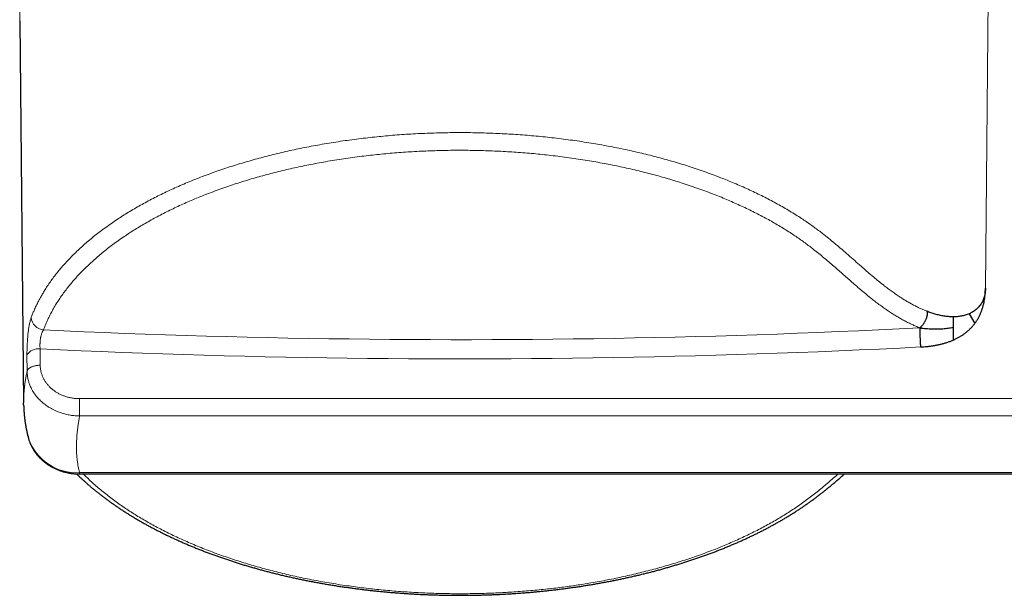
# Model space of a CAD drawing. Header units: millimetres. Extents: x 8 to 735, y 12 to 450.
# Tile 21 of 67: x 346 to 402, y 42 to 74. Entities that reach past the tile are written whole.
import ezdxf

# ---------------------------------------------------------------- set-up
doc = ezdxf.new("R2010")
doc.units = ezdxf.units.MM

msp = doc.modelspace()

# ---------------------------------------------------------------- linework, layer by layer
at = {"color": 252, "linetype": 'Continuous', "lineweight": 0}
for p, q in [((400.806, 59.075), (400.962, 76.378)), ((345.997, 74.295), (346.219, 52.608)), ((347.163, 54.696), (347.155, 55.618)), ((346.419, 54.354), (346.411, 55.276)), ((346.22, 52.555), (346.219, 52.608)), ((349.399, 52.798), (427.863, 52.798)), ((349.399, 51.816), (427.863, 51.816)), ((349.399, 48.599), (427.863, 48.599))]:
    msp.add_line(p, q, dxfattribs=at)
at = {"color": 7, "linetype": 'Continuous', "lineweight": 30}
for p, q in [((345.998, 74.3), (345.997, 74.295)), ((345.997, 74.295), (345.997, 74.294)), ((345.998, 74.24), (346.219, 52.555)), ((399.879, 57.611), (400.207, 57.071)), ((346.222, 52.457), (346.22, 52.555)), ((346.499, 50.536), (346.5, 50.531)), ((349.399, 48.525), (427.863, 48.525))]:
    msp.add_line(p, q, dxfattribs=at)
at = {"color": 252, "linetype": 'Continuous', "lineweight": 0, "flags": 128}
for points in [[(347.347, 56.7), (348.502, 56.647), (349.658, 56.596), (350.813, 56.549), (351.969, 56.504), (353.125, 56.461), (354.281, 56.422), (355.437, 56.384), (356.594, 56.35), (357.75, 56.318), (358.907, 56.289), (360.063, 56.263), (361.22, 56.239), (362.377, 56.218), (363.534, 56.199), (364.69, 56.184), (365.847, 56.17), (367.004, 56.16), (368.161, 56.152), (369.318, 56.147), (370.475, 56.144), (371.632, 56.145), (372.789, 56.147), (373.946, 56.153), (375.103, 56.161), (376.26, 56.172), (377.417, 56.185), (378.574, 56.201), (379.731, 56.22), (380.887, 56.241), (382.044, 56.265), (383.201, 56.292), (384.357, 56.321), (385.514, 56.353), (386.67, 56.388), (387.826, 56.425), (388.982, 56.465), (390.138, 56.508), (391.294, 56.553), (392.449, 56.601), (393.605, 56.652), (394.76, 56.705), (395.915, 56.761), (397.07, 56.82)], [(347.155, 55.618), (348.316, 55.564), (349.477, 55.513), (350.638, 55.465), (351.799, 55.42), (352.961, 55.377), (354.123, 55.336), (355.285, 55.299), (356.447, 55.264), (357.609, 55.232), (358.771, 55.202), (359.933, 55.176), (361.095, 55.151), (362.258, 55.13), (363.42, 55.111), (364.583, 55.095), (365.745, 55.082), (366.908, 55.071), (368.07, 55.063), (369.233, 55.057), (370.396, 55.055), (371.558, 55.055), (372.721, 55.057), (373.884, 55.063), (375.046, 55.071), (376.209, 55.081), (377.371, 55.095), (378.534, 55.111), (379.696, 55.129), (380.859, 55.151), (382.021, 55.175), (383.183, 55.202), (384.346, 55.231), (385.508, 55.263), (386.67, 55.298), (387.831, 55.335), (388.993, 55.375), (390.155, 55.418), (391.316, 55.464), (392.477, 55.512), (393.639, 55.563), (394.8, 55.616), (395.96, 55.672), (397.121, 55.731)]]:
    msp.add_lwpolyline(points, dxfattribs=at)
at = {"color": 252, "linetype": 'Continuous', "lineweight": 0}
for centre, radius, start, end in [((347.429, 57.476), 0.781, 185.3541, 263.9728), ((347.045, 54.876), 0.75, 81.6271, 147.7655), ((349.227, 51.481), 2.887, 199.2068, 273.4213)]:
    msp.add_arc(centre, radius, start, end, dxfattribs=at)
for points, knots in [([(400.962, 76.378), (400.962, 76.378), (400.913, 76.377), (400.816, 76.378), (400.671, 76.381), (400.525, 76.386), (400.366, 76.395), (400.193, 76.408), (400.007, 76.426), (399.822, 76.448), (399.64, 76.474), (399.457, 76.504), (399.274, 76.538), (399.091, 76.577), (398.912, 76.619), (398.735, 76.665), (398.547, 76.719), (398.349, 76.781), (398.142, 76.853), (397.94, 76.929), (397.745, 77.01), (397.555, 77.094), (397.37, 77.181), (397.191, 77.27), (397.012, 77.366), (396.834, 77.466), (396.655, 77.571), (396.482, 77.678), (396.294, 77.799), (396.094, 77.934), (395.882, 78.084), (395.676, 78.236), (395.468, 78.395), (395.256, 78.562), (395.042, 78.737), (394.796, 78.942), (394.52, 79.178), (394.214, 79.446), (393.91, 79.715), (393.607, 79.986), (393.303, 80.256), (392.975, 80.544), (392.684, 80.795), (392.429, 81.01), (392.239, 81.168), (392.048, 81.323), (391.858, 81.475), (391.664, 81.626), (391.445, 81.793), (391.198, 81.975), (390.921, 82.171), (390.636, 82.364), (390.344, 82.555), (390.045, 82.743), (389.763, 82.913), (389.502, 83.065), (389.262, 83.201), (389.019, 83.335), (388.764, 83.471), (388.498, 83.61), (388.219, 83.75), (387.936, 83.889), (387.638, 84.03), (387.326, 84.173), (386.997, 84.319), (386.663, 84.462), (386.325, 84.602), (385.982, 84.739), (385.609, 84.883), (385.205, 85.032), (384.769, 85.186), (384.326, 85.336), (383.873, 85.482), (383.408, 85.625), (382.932, 85.763), (382.449, 85.897), (382.009, 86.013), (381.612, 86.112), (381.26, 86.197), (380.906, 86.278), (380.536, 86.36), (380.15, 86.442), (379.747, 86.522), (379.342, 86.6), (378.934, 86.673), (378.523, 86.743), (378.08, 86.814), (377.604, 86.885), (377.095, 86.955), (376.583, 87.02), (376.062, 87.079), (375.532, 87.133), (374.995, 87.182), (374.455, 87.225), (373.965, 87.258), (373.528, 87.283), (373.142, 87.302), (372.756, 87.318), (372.355, 87.331), (371.939, 87.341), (371.508, 87.348), (371.076, 87.35), (370.645, 87.349), (370.213, 87.344), (369.749, 87.335), (369.255, 87.319), (368.73, 87.297), (368.206, 87.27), (367.676, 87.236), (367.142, 87.195), (366.604, 87.148), (366.067, 87.095), (365.584, 87.041), (365.156, 86.989), (364.78, 86.94), (364.405, 86.889), (364.018, 86.832), (363.619, 86.769), (363.208, 86.701), (362.799, 86.629), (362.392, 86.553), (361.988, 86.474), (361.557, 86.385), (361.1, 86.285), (360.618, 86.173), (360.141, 86.056), (359.663, 85.932), (359.185, 85.802), (358.707, 85.664), (358.234, 85.521), (357.812, 85.387), (357.441, 85.264), (357.117, 85.153), (356.797, 85.039), (356.468, 84.919), (356.131, 84.791), (355.787, 84.656), (355.447, 84.517), (355.112, 84.376), (354.78, 84.231), (354.43, 84.072), (354.063, 83.899), (353.68, 83.711), (353.304, 83.518), (352.931, 83.319), (352.563, 83.113), (352.199, 82.901), (351.844, 82.685), (351.503, 82.468), (351.178, 82.251), (350.866, 82.035), (350.563, 81.815), (350.269, 81.592), (349.984, 81.366), (349.708, 81.137), (349.44, 80.905), (349.181, 80.668), (348.929, 80.427), (348.686, 80.183), (348.453, 79.935), (348.227, 79.682), (348.01, 79.423), (347.8, 79.159), (347.602, 78.893), (347.433, 78.65), (347.29, 78.432), (347.17, 78.239), (347.056, 78.045), (346.943, 77.843), (346.833, 77.633), (346.726, 77.414), (346.626, 77.194), (346.534, 76.974), (346.448, 76.752), (346.364, 76.513), (346.284, 76.257), (346.21, 75.985), (346.146, 75.711), (346.093, 75.433), (346.051, 75.151), (346.021, 74.866), (346.001, 74.581), (345.999, 74.39), (345.997, 74.295)], [0, 0, 0, 0, 0.000001, 0.001869, 0.003736, 0.005612, 0.007489, 0.009915, 0.012344, 0.014774, 0.017203, 0.019629, 0.022155, 0.024684, 0.027214, 0.029744, 0.03227, 0.035464, 0.038661, 0.041858, 0.045053, 0.048241, 0.051431, 0.054621, 0.057809, 0.061262, 0.064716, 0.06817, 0.071624, 0.076193, 0.080763, 0.08534, 0.089918, 0.095012, 0.100107, 0.105201, 0.112849, 0.120498, 0.128202, 0.135906, 0.14361, 0.151314, 0.160618, 0.165271, 0.169924, 0.174389, 0.178854, 0.183321, 0.187789, 0.193779, 0.199769, 0.205759, 0.211769, 0.217779, 0.223789, 0.228327, 0.232864, 0.237405, 0.241946, 0.246917, 0.251888, 0.256863, 0.261838, 0.267371, 0.272905, 0.278438, 0.283986, 0.289534, 0.295082, 0.301839, 0.308595, 0.315363, 0.322132, 0.329131, 0.33613, 0.343142, 0.350155, 0.355125, 0.360095, 0.36507, 0.370044, 0.375578, 0.381111, 0.386644, 0.392192, 0.397741, 0.403289, 0.410047, 0.416805, 0.423574, 0.430344, 0.437348, 0.444352, 0.45137, 0.458387, 0.463358, 0.468329, 0.473305, 0.478281, 0.483815, 0.48935, 0.494884, 0.500433, 0.505983, 0.511532, 0.518291, 0.525051, 0.531822, 0.538594, 0.545599, 0.552605, 0.559625, 0.566644, 0.571616, 0.576588, 0.581564, 0.586541, 0.592076, 0.597612, 0.603147, 0.608697, 0.614248, 0.619798, 0.626558, 0.633318, 0.640091, 0.646864, 0.653871, 0.660878, 0.667898, 0.674918, 0.679885, 0.684853, 0.689825, 0.694797, 0.700327, 0.705857, 0.711387, 0.716932, 0.722477, 0.728022, 0.734776, 0.741529, 0.748295, 0.755061, 0.762061, 0.76906, 0.776073, 0.783086, 0.789733, 0.79638, 0.803039, 0.809698, 0.816351, 0.823004, 0.829669, 0.836334, 0.843106, 0.849879, 0.856664, 0.863449, 0.87047, 0.877491, 0.884525, 0.89156, 0.89654, 0.90152, 0.906506, 0.911491, 0.917035, 0.92258, 0.928125, 0.933684, 0.939244, 0.944803, 0.951574, 0.958345, 0.965128, 0.97191, 0.978926, 0.985942, 0.992971, 1, 1, 1, 1]), ([(346.652, 57.403), (346.677, 57.47), (346.728, 57.604), (346.821, 57.826), (346.932, 58.069), (347.064, 58.334), (347.194, 58.575), (347.32, 58.793), (347.452, 59.009), (347.606, 59.245), (347.782, 59.498), (347.969, 59.75), (348.166, 60), (348.373, 60.248), (348.59, 60.494), (348.818, 60.739), (349.057, 60.981), (349.306, 61.222), (349.565, 61.461), (349.836, 61.698), (350.119, 61.935), (350.415, 62.17), (350.721, 62.402), (351.037, 62.631), (351.356, 62.852), (351.678, 63.066), (352.003, 63.273), (352.337, 63.476), (352.679, 63.676), (353.028, 63.872), (353.386, 64.064), (353.751, 64.253), (354.126, 64.438), (354.51, 64.621), (354.904, 64.8), (355.305, 64.975), (355.718, 65.147), (356.143, 65.317), (356.58, 65.484), (357.024, 65.646), (357.466, 65.8), (357.907, 65.946), (358.345, 66.085), (358.788, 66.219), (359.238, 66.349), (359.693, 66.474), (360.152, 66.594), (360.617, 66.709), (361.088, 66.819), (361.567, 66.925), (362.053, 67.026), (362.542, 67.122), (363.042, 67.213), (363.551, 67.3), (364.069, 67.382), (364.591, 67.458), (365.11, 67.527), (365.624, 67.59), (366.135, 67.646), (366.648, 67.697), (367.163, 67.742), (367.68, 67.781), (368.201, 67.815), (368.724, 67.843), (369.249, 67.865), (369.774, 67.881), (370.296, 67.892), (370.813, 67.897), (371.326, 67.896), (371.839, 67.889), (372.353, 67.877), (372.866, 67.86), (373.379, 67.836), (373.891, 67.808), (374.404, 67.773), (374.919, 67.733), (375.434, 67.687), (375.948, 67.635), (376.466, 67.577), (376.988, 67.512), (377.513, 67.44), (378.035, 67.363), (378.544, 67.281), (379.04, 67.195), (379.524, 67.105), (380.004, 67.01), (380.481, 66.91), (380.954, 66.804), (381.423, 66.694), (381.888, 66.578), (382.35, 66.457), (382.81, 66.33), (383.268, 66.197), (383.72, 66.059), (384.172, 65.914), (384.623, 65.762), (385.073, 65.603), (385.516, 65.44), (385.943, 65.274), (386.356, 65.107), (386.754, 64.939), (387.146, 64.767), (387.531, 64.591), (387.91, 64.41), (388.282, 64.225), (388.647, 64.037), (389.006, 63.843), (389.359, 63.645), (389.705, 63.441), (390.044, 63.233), (390.354, 63.034), (390.639, 62.843), (390.898, 62.662), (391.152, 62.479), (391.4, 62.294), (391.679, 62.078), (391.987, 61.832), (392.323, 61.554), (392.667, 61.261), (393.021, 60.954), (393.386, 60.632), (393.731, 60.328), (394.058, 60.042), (394.37, 59.774), (394.687, 59.509), (394.973, 59.278), (395.228, 59.081), (395.449, 58.916), (395.675, 58.754), (395.894, 58.605), (396.103, 58.47), (396.302, 58.347), (396.507, 58.228), (396.719, 58.112), (396.923, 58.008), (397.118, 57.915), (397.303, 57.832), (397.431, 57.78), (397.495, 57.754)], [0, 0, 0, 0, 0.005669, 0.011337, 0.018914, 0.026491, 0.034068, 0.039764, 0.045461, 0.052945, 0.060429, 0.067913, 0.075419, 0.082927, 0.090435, 0.097942, 0.105537, 0.113133, 0.12073, 0.128325, 0.136136, 0.14395, 0.151765, 0.159579, 0.16739, 0.174806, 0.182222, 0.189637, 0.197072, 0.204509, 0.211948, 0.219385, 0.22682, 0.234385, 0.241951, 0.249517, 0.257081, 0.264922, 0.272764, 0.280606, 0.288446, 0.295869, 0.303292, 0.310715, 0.318157, 0.325602, 0.333048, 0.340492, 0.347935, 0.355507, 0.363081, 0.370655, 0.378228, 0.386077, 0.393927, 0.401778, 0.409627, 0.417185, 0.424745, 0.432306, 0.439867, 0.447424, 0.455046, 0.46267, 0.470295, 0.477919, 0.48554, 0.492973, 0.500406, 0.507838, 0.51529, 0.522745, 0.530201, 0.537655, 0.545108, 0.55269, 0.560274, 0.567858, 0.57544, 0.5833, 0.591161, 0.599023, 0.606882, 0.614315, 0.621749, 0.629181, 0.636634, 0.644089, 0.651545, 0.659, 0.666453, 0.674036, 0.681621, 0.689206, 0.69679, 0.704651, 0.712515, 0.720379, 0.728241, 0.735651, 0.743063, 0.750473, 0.757903, 0.765335, 0.772768, 0.7802, 0.78763, 0.795189, 0.802749, 0.81031, 0.817869, 0.824137, 0.830406, 0.836675, 0.842945, 0.849213, 0.858327, 0.867441, 0.876556, 0.886975, 0.897395, 0.907815, 0.916613, 0.925411, 0.934209, 0.943006, 0.948722, 0.954439, 0.960156, 0.965871, 0.970482, 0.975096, 0.97971, 0.984322, 0.988932, 0.992621, 0.996311, 1, 1, 1, 1]), ([(347.347, 56.7), (347.38, 56.786), (347.447, 56.959), (347.559, 57.218), (347.682, 57.475), (347.815, 57.732), (347.958, 57.987), (348.111, 58.239), (348.274, 58.489), (348.445, 58.735), (348.626, 58.98), (348.817, 59.222), (349.018, 59.462), (349.228, 59.701), (349.448, 59.936), (349.677, 60.17), (349.915, 60.4), (350.162, 60.628), (350.419, 60.854), (350.691, 61.082), (350.979, 61.312), (351.283, 61.544), (351.598, 61.772), (351.914, 61.991), (352.231, 62.201), (352.547, 62.403), (352.872, 62.6), (353.204, 62.794), (353.543, 62.985), (353.891, 63.172), (354.245, 63.355), (354.607, 63.534), (354.976, 63.709), (355.351, 63.88), (355.734, 64.047), (356.132, 64.214), (356.546, 64.38), (356.978, 64.545), (357.416, 64.704), (357.851, 64.856), (358.281, 64.999), (358.708, 65.134), (359.139, 65.265), (359.576, 65.391), (360.018, 65.512), (360.464, 65.629), (360.915, 65.74), (361.37, 65.847), (361.83, 65.948), (362.293, 66.045), (362.76, 66.136), (363.242, 66.225), (363.739, 66.31), (364.251, 66.391), (364.766, 66.466), (365.275, 66.534), (365.777, 66.595), (366.272, 66.65), (366.77, 66.699), (367.269, 66.743), (367.772, 66.781), (368.278, 66.814), (368.787, 66.841), (369.297, 66.863), (369.808, 66.879), (370.316, 66.889), (370.819, 66.894), (371.319, 66.893), (371.818, 66.886), (372.317, 66.875), (372.815, 66.858), (373.313, 66.835), (373.81, 66.807), (374.305, 66.774), (374.799, 66.736), (375.291, 66.692), (375.782, 66.642), (376.282, 66.586), (376.792, 66.523), (377.31, 66.453), (377.825, 66.376), (378.326, 66.296), (378.811, 66.212), (379.282, 66.124), (379.749, 66.032), (380.213, 65.934), (380.672, 65.832), (381.127, 65.725), (381.578, 65.612), (382.025, 65.495), (382.466, 65.373), (382.903, 65.246), (383.334, 65.115), (383.771, 64.975), (384.211, 64.828), (384.656, 64.671), (385.093, 64.51), (385.514, 64.347), (385.918, 64.184), (386.305, 64.02), (386.687, 63.853), (387.061, 63.681), (387.429, 63.506), (387.79, 63.326), (388.144, 63.143), (388.491, 62.956), (388.83, 62.766), (389.161, 62.571), (389.484, 62.373), (389.784, 62.181), (390.062, 61.995), (390.318, 61.817), (390.569, 61.636), (390.814, 61.453), (391.074, 61.252), (391.349, 61.033), (391.638, 60.795), (391.922, 60.556), (392.201, 60.316), (392.477, 60.075), (392.841, 59.754), (393.205, 59.433), (393.571, 59.115), (393.849, 58.877), (394.133, 58.642), (394.399, 58.428), (394.649, 58.234), (394.881, 58.061), (395.119, 57.891), (395.348, 57.735), (395.568, 57.593), (395.778, 57.464), (395.993, 57.338), (396.215, 57.216), (396.434, 57.104), (396.648, 57.002), (396.855, 56.908), (396.999, 56.85), (397.071, 56.82)], [0, 0, 0, 0, 0.007502, 0.015005, 0.022507, 0.030038, 0.03757, 0.045102, 0.052524, 0.059947, 0.067371, 0.074792, 0.082214, 0.089637, 0.097061, 0.104482, 0.111904, 0.119327, 0.126751, 0.134172, 0.142138, 0.150107, 0.158075, 0.166041, 0.173412, 0.180784, 0.188157, 0.195527, 0.202898, 0.210271, 0.217644, 0.225015, 0.232386, 0.239758, 0.247131, 0.254502, 0.262404, 0.270309, 0.278214, 0.286117, 0.293495, 0.300875, 0.308254, 0.315632, 0.323011, 0.330391, 0.33777, 0.345149, 0.352527, 0.359907, 0.367287, 0.374665, 0.382577, 0.390491, 0.398404, 0.406316, 0.413802, 0.42129, 0.428779, 0.436267, 0.443753, 0.451323, 0.458895, 0.466469, 0.474042, 0.481612, 0.489, 0.496389, 0.503779, 0.511167, 0.518555, 0.525945, 0.533335, 0.540723, 0.548111, 0.555501, 0.56289, 0.570279, 0.578201, 0.586126, 0.59405, 0.601973, 0.609361, 0.616751, 0.62414, 0.631528, 0.638917, 0.646306, 0.653696, 0.661084, 0.668472, 0.675862, 0.683252, 0.69064, 0.698565, 0.706491, 0.714418, 0.722343, 0.729711, 0.73708, 0.744449, 0.751817, 0.759184, 0.766553, 0.773923, 0.78129, 0.788658, 0.796028, 0.803398, 0.810767, 0.817085, 0.823405, 0.829726, 0.836047, 0.842366, 0.850342, 0.858318, 0.866295, 0.874271, 0.882255, 0.890239, 0.906162, 0.914154, 0.922146, 0.930138, 0.938129, 0.944254, 0.950379, 0.956504, 0.962627, 0.967568, 0.972512, 0.977456, 0.982398, 0.987338, 0.991559, 0.99578, 1, 1, 1, 1]), ([(346.652, 57.403), (346.65, 57.398), (346.639, 57.369), (346.62, 57.311), (346.595, 57.223), (346.572, 57.126), (346.55, 57.025), (346.531, 56.921), (346.513, 56.816), (346.497, 56.706), (346.482, 56.59), (346.468, 56.469), (346.456, 56.342), (346.445, 56.213), (346.435, 56.083), (346.427, 55.953), (346.421, 55.824), (346.416, 55.697), (346.413, 55.579), (346.411, 55.47), (346.41, 55.371), (346.41, 55.307), (346.411, 55.276)], [0, 0, 0, 0, 0.011293, 0.068244, 0.125397, 0.182543, 0.239485, 0.290058, 0.340782, 0.391501, 0.442067, 0.495267, 0.548658, 0.602043, 0.655235, 0.707953, 0.760866, 0.813776, 0.866489, 0.910973, 0.955516, 1, 1, 1, 1]), ([(347.347, 56.7), (347.345, 56.697), (347.335, 56.683), (347.317, 56.655), (347.294, 56.612), (347.271, 56.563), (347.251, 56.512), (347.234, 56.46), (347.219, 56.407), (347.204, 56.351), (347.192, 56.292), (347.181, 56.231), (347.171, 56.167), (347.163, 56.1), (347.157, 56.034), (347.152, 55.967), (347.149, 55.902), (347.147, 55.836), (347.148, 55.766), (347.15, 55.692), (347.153, 55.643), (347.155, 55.618)], [0, 0, 0, 0, 0.011511, 0.068024, 0.124924, 0.183096, 0.24173, 0.291319, 0.341215, 0.392099, 0.443334, 0.495214, 0.547479, 0.600969, 0.654886, 0.706617, 0.758732, 0.812057, 0.865796, 0.932501, 1, 1, 1, 1]), ([(346.419, 54.354), (346.403, 54.277), (346.372, 54.124), (346.332, 53.897), (346.297, 53.673), (346.269, 53.453), (346.247, 53.236), (346.231, 53.023), (346.221, 52.813), (346.22, 52.676), (346.219, 52.608)], [0, 0, 0, 0, 0.125, 0.249996, 0.374994, 0.499998, 0.62501, 0.750021, 0.87502, 1, 1, 1, 1]), ([(347.163, 54.696), (347.133, 54.696), (347.073, 54.694), (346.984, 54.685), (346.897, 54.671), (346.815, 54.651), (346.737, 54.627), (346.666, 54.597), (346.602, 54.564), (346.546, 54.527), (346.499, 54.487), (346.462, 54.445), (346.434, 54.4), (346.424, 54.369), (346.419, 54.354)], [0, 0, 0, 0, 0.083333, 0.166667, 0.25, 0.333333, 0.416666, 0.5, 0.583333, 0.666667, 0.75, 0.833333, 0.916667, 1, 1, 1, 1]), ([(349.399, 51.816), (349.355, 51.817), (349.268, 51.819), (349.136, 51.828), (349.005, 51.842), (348.873, 51.862), (348.741, 51.886), (348.608, 51.916), (348.478, 51.95), (348.353, 51.989), (348.234, 52.03), (348.109, 52.08), (347.973, 52.14), (347.829, 52.212), (347.701, 52.285), (347.588, 52.357), (347.484, 52.428), (347.381, 52.506), (347.279, 52.59), (347.181, 52.68), (347.092, 52.769), (347.012, 52.856), (346.932, 52.952), (346.849, 53.062), (346.766, 53.186), (346.698, 53.304), (346.642, 53.414), (346.596, 53.515), (346.556, 53.616), (346.521, 53.717), (346.492, 53.819), (346.467, 53.924), (346.446, 54.03), (346.432, 54.137), (346.422, 54.246), (346.42, 54.318), (346.419, 54.354)], [0, 0, 0, 0, 0.028259, 0.056519, 0.084998, 0.113477, 0.142652, 0.171827, 0.201244, 0.230662, 0.257049, 0.283436, 0.31923, 0.355051, 0.390844, 0.418177, 0.44551, 0.475953, 0.506573, 0.537194, 0.567995, 0.594468, 0.620942, 0.656854, 0.692794, 0.728705, 0.756136, 0.783567, 0.810144, 0.836721, 0.863482, 0.890244, 0.917583, 0.944922, 0.972461, 1, 1, 1, 1]), ([(347.163, 54.696), (347.163, 54.67), (347.165, 54.617), (347.171, 54.538), (347.182, 54.458), (347.196, 54.379), (347.214, 54.299), (347.236, 54.22), (347.263, 54.141), (347.283, 54.088), (347.305, 54.036), (347.327, 53.986), (347.364, 53.913), (347.404, 53.842), (347.449, 53.771), (347.497, 53.701), (347.549, 53.633), (347.604, 53.566), (347.665, 53.499), (347.732, 53.432), (347.805, 53.365), (347.882, 53.302), (347.959, 53.244), (348.035, 53.192), (348.109, 53.145), (348.186, 53.101), (348.266, 53.059), (348.348, 53.02), (348.433, 52.983), (348.52, 52.95), (348.61, 52.919), (348.702, 52.891), (348.797, 52.867), (348.893, 52.846), (348.992, 52.829), (349.092, 52.815), (349.193, 52.805), (349.296, 52.799), (349.365, 52.798), (349.399, 52.798)], [0, 0, 0, 0, 0.0265, 0.053, 0.079683, 0.106366, 0.133623, 0.16088, 0.188335, 0.215791, 0.216642, 0.243098, 0.269553, 0.296196, 0.322839, 0.350064, 0.377289, 0.404712, 0.432136, 0.462475, 0.492992, 0.523509, 0.554208, 0.580599, 0.60699, 0.633562, 0.660133, 0.687275, 0.714416, 0.741757, 0.769097, 0.797382, 0.825667, 0.854175, 0.882683, 0.911892, 0.9411, 0.97055, 1, 1, 1, 1]), ([(349.399, 51.816), (349.385, 51.738), (349.356, 51.583), (349.321, 51.356), (349.29, 51.131), (349.264, 50.908), (349.244, 50.691), (349.23, 50.479), (349.221, 50.275), (349.218, 50.077), (349.221, 49.881), (349.229, 49.686), (349.244, 49.493), (349.264, 49.304), (349.289, 49.119), (349.32, 48.941), (349.356, 48.767), (349.385, 48.655), (349.399, 48.599)], [0, 0, 0, 0, 0.062441, 0.125051, 0.187843, 0.250841, 0.314525, 0.376419, 0.43768, 0.498321, 0.558958, 0.621471, 0.684642, 0.748486, 0.811615, 0.874557, 0.937348, 1, 1, 1, 1]), ([(349.399, 48.599), (349.399, 48.587), (349.399, 48.562), (349.399, 48.539), (349.399, 48.527), (349.399, 48.527), (349.399, 48.527)], [0, 0, 0, 0, 0.272113, 0.544227, 0.81634, 1, 1, 1, 1]), ([(349.607, 48.525), (349.677, 48.456), (349.825, 48.308), (350.063, 48.085), (350.322, 47.853), (350.594, 47.621), (350.879, 47.389), (351.173, 47.162), (351.472, 46.941), (351.773, 46.728), (352.077, 46.522), (352.389, 46.319), (352.71, 46.12), (353.039, 45.924), (353.375, 45.731), (353.719, 45.542), (354.073, 45.356), (354.435, 45.173), (354.808, 44.992), (355.187, 44.816), (355.579, 44.642), (355.982, 44.471), (356.397, 44.302), (356.819, 44.138), (357.241, 43.981), (357.66, 43.832), (358.077, 43.691), (358.5, 43.553), (358.929, 43.421), (359.364, 43.292), (359.803, 43.169), (360.247, 43.05), (360.699, 42.935), (361.157, 42.825), (361.623, 42.719), (362.093, 42.619), (362.572, 42.522), (363.061, 42.43), (363.56, 42.342), (364.062, 42.261), (364.559, 42.186), (365.05, 42.118), (365.534, 42.056), (366.02, 42), (366.509, 41.948), (367, 41.903), (367.493, 41.862), (367.987, 41.827), (368.486, 41.797), (368.988, 41.772), (369.495, 41.753), (370.002, 41.739), (370.515, 41.731), (371.035, 41.728), (371.562, 41.732), (372.088, 41.742), (372.571, 41.756), (373.011, 41.773), (373.409, 41.793), (373.834, 41.817), (374.286, 41.847), (374.764, 41.884), (375.24, 41.926), (375.715, 41.973), (376.188, 42.025), (376.64, 42.08), (377.072, 42.137), (377.484, 42.195), (377.894, 42.257), (378.324, 42.326), (378.775, 42.404), (379.244, 42.491), (379.71, 42.582), (380.173, 42.679), (380.632, 42.781), (381.088, 42.888), (381.539, 43), (381.987, 43.117), (382.434, 43.24), (382.878, 43.369), (383.317, 43.502), (383.756, 43.642), (384.194, 43.788), (384.631, 43.942), (385.061, 44.1), (385.477, 44.26), (385.879, 44.422), (386.267, 44.585), (386.648, 44.752), (387.024, 44.923), (387.393, 45.099), (387.754, 45.278), (388.109, 45.461), (388.458, 45.65), (388.802, 45.843), (389.139, 46.041), (389.468, 46.243), (389.793, 46.45), (390.113, 46.664), (390.428, 46.884), (390.734, 47.108), (391.033, 47.336), (391.326, 47.569), (391.613, 47.805), (391.895, 48.044), (392.171, 48.284), (392.353, 48.445), (392.444, 48.525)], [0, 0, 0, 0, 0.008523, 0.01819, 0.027855, 0.037845, 0.047838, 0.05783, 0.06782, 0.077268, 0.086716, 0.096163, 0.105636, 0.115111, 0.124587, 0.134063, 0.143535, 0.153173, 0.162812, 0.172452, 0.18209, 0.192079, 0.20207, 0.212062, 0.222051, 0.231499, 0.240947, 0.250394, 0.259866, 0.269342, 0.278818, 0.288294, 0.297766, 0.307403, 0.317043, 0.326682, 0.33632, 0.346309, 0.3563, 0.366291, 0.37628, 0.385741, 0.395205, 0.404668, 0.41413, 0.423599, 0.433071, 0.442542, 0.452012, 0.461651, 0.471293, 0.480934, 0.490574, 0.500565, 0.510558, 0.520552, 0.530543, 0.538126, 0.545711, 0.553294, 0.562467, 0.571643, 0.58082, 0.589998, 0.599174, 0.608346, 0.616447, 0.624549, 0.632651, 0.640752, 0.650201, 0.659651, 0.6691, 0.678574, 0.688051, 0.697529, 0.707007, 0.716481, 0.72612, 0.735762, 0.745403, 0.755043, 0.765034, 0.775028, 0.785022, 0.795014, 0.804458, 0.813903, 0.823348, 0.832817, 0.84229, 0.851763, 0.861236, 0.870705, 0.88034, 0.889976, 0.899612, 0.909246, 0.919231, 0.929217, 0.939204, 0.949188, 0.95936, 0.969532, 0.979705, 0.98988, 1, 1, 1, 1])]:
    msp.add_open_spline(points, degree=3, knots=knots, dxfattribs=at)
at = {"color": 7, "linetype": 'Continuous', "lineweight": 30}
for points, knots in [([(400.807, 59.075), (400.804, 58.999), (400.798, 58.847), (400.757, 58.622), (400.688, 58.404), (400.584, 58.197), (400.447, 58.009), (400.28, 57.846), (400.09, 57.711), (399.949, 57.645), (399.879, 57.611)], [0, 0, 0, 0, 0.12648, 0.252662, 0.379171, 0.503939, 0.630897, 0.755033, 0.877417, 1, 1, 1, 1]), ([(400.207, 57.071), (400.239, 57.115), (400.303, 57.205), (400.388, 57.346), (400.466, 57.492), (400.536, 57.645), (400.598, 57.803), (400.652, 57.968), (400.698, 58.138), (400.736, 58.315), (400.766, 58.497), (400.788, 58.685), (400.802, 58.878), (400.805, 59.009), (400.807, 59.075)], [0, 0, 0, 0, 0.07469, 0.150277, 0.226993, 0.305059, 0.384686, 0.466073, 0.549678, 0.63523, 0.722892, 0.812816, 0.905142, 1, 1, 1, 1]), ([(397.493, 57.75), (397.494, 57.748), (397.499, 57.741), (397.504, 57.728), (397.507, 57.711), (397.508, 57.685), (397.507, 57.652), (397.503, 57.595), (397.493, 57.532), (397.478, 57.463), (397.462, 57.403), (397.443, 57.343), (397.42, 57.283), (397.395, 57.226), (397.367, 57.17), (397.336, 57.115), (397.303, 57.063), (397.269, 57.014), (397.233, 56.968), (397.195, 56.926), (397.156, 56.887), (397.116, 56.853), (397.088, 56.832), (397.073, 56.821), (397.07, 56.82)], [0, 0, 0, 0, 0.0073, 0.020902, 0.03769, 0.054882, 0.094718, 0.13475, 0.215887, 0.270554, 0.3256, 0.381844, 0.438501, 0.493169, 0.548218, 0.604463, 0.661122, 0.715794, 0.770847, 0.827096, 0.88376, 0.937546, 0.991694, 1, 1, 1, 1]), ([(398.97, 57.442), (398.882, 57.444), (398.706, 57.449), (398.448, 57.482), (398.196, 57.53), (397.951, 57.594), (397.714, 57.67), (397.562, 57.728), (397.486, 57.758)], [0, 0, 0, 0, 0.1666521, 0.3333144, 0.5000081, 0.6666484, 0.8333273, 1, 1, 1, 1]), ([(399.879, 57.611), (399.806, 57.584), (399.66, 57.528), (399.431, 57.477), (399.2, 57.447), (399.047, 57.443), (398.97, 57.442)], [0, 0, 0, 0, 0.249958, 0.499983, 0.749964, 1, 1, 1, 1]), ([(398.966, 56.12), (399.017, 56.142), (399.117, 56.187), (399.261, 56.261), (399.401, 56.342), (399.536, 56.428), (399.665, 56.521), (399.787, 56.62), (399.903, 56.725), (400.012, 56.835), (400.115, 56.95), (400.176, 57.03), (400.207, 57.071)], [0, 0, 0, 0, 0.100736, 0.200451, 0.300652, 0.400898, 0.499993, 0.599924, 0.699899, 0.800045, 0.89999, 1, 1, 1, 1]), ([(398.97, 57.442), (398.969, 57.419), (398.969, 57.374), (398.968, 57.299), (398.968, 57.22), (398.968, 57.134), (398.968, 57.042), (398.968, 56.944), (398.968, 56.878), (398.968, 56.845)], [0, 0, 0, 0, 0.124273, 0.252596, 0.385477, 0.522849, 0.678544, 0.838034, 1, 1, 1, 1]), ([(397.07, 56.82), (397.071, 56.82), (397.073, 56.821), (397.079, 56.823), (397.094, 56.825), (397.115, 56.826), (397.14, 56.824), (397.163, 56.82), (397.181, 56.815), (397.189, 56.81), (397.191, 56.808), (397.191, 56.806), (397.191, 56.804), (397.189, 56.803), (397.189, 56.803)], [0, 0, 0, 0, 0.011246, 0.05382, 0.147631, 0.31601, 0.495779, 0.680178, 0.853463, 0.912011, 0.942714, 0.960975, 0.980536, 1, 1, 1, 1]), ([(397.189, 56.803), (397.188, 56.802), (397.174, 56.796), (397.151, 56.786), (397.121, 56.775), (397.101, 56.768), (397.087, 56.76), (397.081, 56.751), (397.078, 56.736), (397.076, 56.704), (397.077, 56.651), (397.078, 56.584), (397.081, 56.518), (397.083, 56.458), (397.085, 56.395), (397.088, 56.329), (397.091, 56.263), (397.094, 56.197), (397.097, 56.13), (397.101, 56.062), (397.105, 55.995), (397.109, 55.93), (397.113, 55.866), (397.116, 55.804), (397.12, 55.759), (397.121, 55.735), (397.122, 55.731)], [0, 0, 0, 0, 0.003417, 0.042044, 0.063511, 0.084974, 0.094976, 0.104945, 0.12101, 0.148236, 0.217229, 0.292663, 0.345301, 0.398305, 0.452461, 0.507016, 0.560228, 0.612817, 0.665771, 0.719873, 0.774373, 0.826967, 0.879924, 0.934032, 0.988536, 1, 1, 1, 1]), ([(397.189, 56.803), (397.243, 56.796), (397.353, 56.783), (397.522, 56.77), (397.695, 56.76), (397.87, 56.755), (398.045, 56.755), (398.215, 56.76), (398.378, 56.769), (398.534, 56.781), (398.684, 56.798), (398.829, 56.818), (398.922, 56.836), (398.968, 56.845)], [0, 0, 0, 0, 0.090788, 0.185213, 0.28206, 0.380112, 0.478153, 0.575153, 0.665088, 0.753028, 0.838477, 0.920954, 1, 1, 1, 1]), ([(398.968, 56.845), (398.968, 56.801), (398.968, 56.713), (398.968, 56.583), (398.968, 56.466), (398.968, 56.363), (398.967, 56.276), (398.967, 56.194), (398.967, 56.144), (398.966, 56.12)], [0, 0, 0, 0, 0.177754, 0.354045, 0.526127, 0.651051, 0.771694, 0.887866, 1, 1, 1, 1]), ([(397.121, 55.731), (397.186, 55.735), (397.314, 55.743), (397.505, 55.76), (397.694, 55.783), (397.882, 55.811), (398.07, 55.845), (398.255, 55.886), (398.438, 55.933), (398.619, 55.988), (398.796, 56.049), (398.91, 56.096), (398.966, 56.12)], [0, 0, 0, 0, 0.101874, 0.201241, 0.301177, 0.401714, 0.499977, 0.601734, 0.701138, 0.801072, 0.90153, 1, 1, 1, 1]), ([(346.221, 52.457), (346.221, 52.45), (346.221, 52.437), (346.222, 52.42), (346.222, 52.406), (346.223, 52.396), (346.223, 52.381), (346.224, 52.362), (346.224, 52.34), (346.225, 52.317), (346.226, 52.293), (346.228, 52.266), (346.229, 52.237), (346.231, 52.206), (346.232, 52.176), (346.234, 52.148), (346.235, 52.123), (346.237, 52.096), (346.239, 52.067), (346.241, 52.037), (346.243, 52.01), (346.245, 51.985), (346.247, 51.962), (346.249, 51.939), (346.252, 51.911), (346.254, 51.88), (346.257, 51.85), (346.26, 51.822), (346.264, 51.787), (346.268, 51.746), (346.273, 51.701), (346.278, 51.657), (346.283, 51.616), (346.289, 51.57), (346.295, 51.529), (346.3, 51.489), (346.306, 51.453), (346.311, 51.417), (346.317, 51.381), (346.322, 51.345), (346.328, 51.309), (346.335, 51.272), (346.34, 51.239), (346.345, 51.211), (346.35, 51.187), (346.354, 51.163), (346.359, 51.137), (346.364, 51.111), (346.369, 51.086), (346.374, 51.059), (346.38, 51.029), (346.386, 51.002), (346.39, 50.981), (346.393, 50.966), (346.397, 50.951), (346.401, 50.932), (346.405, 50.912), (346.41, 50.891), (346.414, 50.874), (346.417, 50.857), (346.422, 50.837), (346.427, 50.814), (346.433, 50.792), (346.438, 50.772), (346.443, 50.75), (346.449, 50.725), (346.456, 50.697), (346.463, 50.67), (346.469, 50.645), (346.475, 50.623), (346.48, 50.606), (346.483, 50.594), (346.486, 50.584), (346.489, 50.57), (346.494, 50.554), (346.497, 50.542), (346.499, 50.536)], [0, 0, 0, 0, 0.007682, 0.016352, 0.021674, 0.0268, 0.0328, 0.043994, 0.05611, 0.066836, 0.079059, 0.092106, 0.107352, 0.123305, 0.140118, 0.153652, 0.165261, 0.179064, 0.194845, 0.210118, 0.224423, 0.237702, 0.248515, 0.259543, 0.273559, 0.290673, 0.307531, 0.320519, 0.333667, 0.362096, 0.384283, 0.403971, 0.43029, 0.448959, 0.475915, 0.494031, 0.511097, 0.532913, 0.551276, 0.567579, 0.588398, 0.608736, 0.625575, 0.640696, 0.651938, 0.664253, 0.67863, 0.692409, 0.704688, 0.718524, 0.734922, 0.751725, 0.761302, 0.768555, 0.775773, 0.785559, 0.797745, 0.808875, 0.817611, 0.825509, 0.835852, 0.849042, 0.861608, 0.871506, 0.881587, 0.895899, 0.91223, 0.926521, 0.938721, 0.951622, 0.962239, 0.965944, 0.971591, 0.979244, 0.988904, 1, 1, 1, 1]), ([(346.5, 50.531), (346.5, 50.53), (346.507, 50.503), (346.524, 50.449), (346.55, 50.371), (346.578, 50.295), (346.609, 50.219), (346.643, 50.145), (346.679, 50.071), (346.718, 49.998), (346.76, 49.926), (346.804, 49.855), (346.85, 49.785), (346.899, 49.716), (346.951, 49.649), (347.004, 49.584), (347.059, 49.52), (347.116, 49.458), (347.176, 49.398), (347.238, 49.339), (347.302, 49.282), (347.368, 49.226), (347.437, 49.172), (347.507, 49.119), (347.579, 49.069), (347.653, 49.02), (347.729, 48.974), (347.806, 48.929), (347.885, 48.887), (347.966, 48.847), (348.047, 48.809), (348.13, 48.773), (348.214, 48.74), (348.298, 48.709), (348.384, 48.68), (348.47, 48.654), (348.557, 48.631), (348.645, 48.61), (348.733, 48.591), (348.822, 48.574), (348.913, 48.56), (349.005, 48.548), (349.097, 48.539), (349.19, 48.532), (349.284, 48.527), (349.353, 48.525), (349.392, 48.525), (349.398, 48.525)], [0, 0, 0, 0, 0.00085, 0.023474, 0.046127, 0.068982, 0.091062, 0.113548, 0.136126, 0.158788, 0.181524, 0.204321, 0.227168, 0.250051, 0.272959, 0.295898, 0.318287, 0.340954, 0.363733, 0.386618, 0.409604, 0.432682, 0.455842, 0.479074, 0.502368, 0.525712, 0.549095, 0.572506, 0.595932, 0.61936, 0.642778, 0.666176, 0.689545, 0.712875, 0.736159, 0.759391, 0.782584, 0.805587, 0.828742, 0.852067, 0.875551, 0.89918, 0.922939, 0.94681, 0.970773, 0.994806, 1, 1, 1, 1]), ([(349.226, 48.531), (349.251, 48.506), (349.318, 48.44), (349.429, 48.333), (349.561, 48.21), (349.696, 48.088), (349.833, 47.966), (349.973, 47.845), (350.115, 47.725), (350.26, 47.605), (350.407, 47.486), (350.558, 47.367), (350.709, 47.251), (350.862, 47.136), (351.017, 47.022), (351.175, 46.907), (351.336, 46.794), (351.499, 46.682), (351.663, 46.572), (351.829, 46.462), (351.998, 46.354), (352.169, 46.246), (352.342, 46.139), (352.517, 46.033), (352.694, 45.929), (352.873, 45.825), (353.055, 45.723), (353.238, 45.621), (353.423, 45.521), (353.61, 45.422), (353.798, 45.324), (353.989, 45.227), (354.181, 45.131), (354.375, 45.037), (354.571, 44.944), (354.769, 44.851), (354.969, 44.76), (355.171, 44.67), (355.374, 44.581), (355.579, 44.494), (355.786, 44.408), (355.994, 44.323), (356.205, 44.238), (356.418, 44.155), (356.633, 44.073), (356.849, 43.992), (357.068, 43.912), (357.287, 43.834), (357.508, 43.757), (357.73, 43.681), (357.953, 43.607), (358.177, 43.534), (358.401, 43.463), (358.628, 43.393), (358.856, 43.324), (359.086, 43.256), (359.317, 43.19), (359.549, 43.125), (359.782, 43.061), (360.016, 42.999), (360.252, 42.938), (360.488, 42.878), (360.726, 42.82), (360.965, 42.763), (361.205, 42.707), (361.446, 42.653), (361.688, 42.6), (361.931, 42.549), (362.175, 42.499), (362.421, 42.45), (362.667, 42.403), (362.915, 42.357), (363.164, 42.312), (363.413, 42.269), (363.664, 42.227), (363.915, 42.187), (364.168, 42.147), (364.421, 42.11), (364.675, 42.074), (364.929, 42.039), (365.184, 42.005), (365.44, 41.974), (365.696, 41.943), (365.953, 41.914), (366.21, 41.886), (366.467, 41.86), (366.725, 41.836), (366.983, 41.812), (367.242, 41.791), (367.501, 41.77), (367.76, 41.752), (368.02, 41.734), (368.281, 41.718), (368.541, 41.704), (368.802, 41.691), (369.062, 41.679), (369.323, 41.669), (369.584, 41.661), (369.845, 41.653), (370.106, 41.648), (370.367, 41.644), (370.629, 41.641), (370.891, 41.64), (371.153, 41.64), (371.415, 41.641), (371.678, 41.645), (371.941, 41.649), (372.203, 41.655), (372.465, 41.663), (372.727, 41.672), (372.989, 41.682), (373.251, 41.694), (373.512, 41.708), (373.772, 41.723), (374.032, 41.739), (374.292, 41.757), (374.552, 41.776), (374.811, 41.797), (375.069, 41.819), (375.327, 41.842), (375.585, 41.867), (375.842, 41.894), (376.098, 41.922), (376.354, 41.951), (376.61, 41.982), (376.865, 42.014), (377.119, 42.048), (377.373, 42.083), (377.626, 42.119), (377.879, 42.157), (378.13, 42.197), (378.381, 42.238), (378.632, 42.28), (378.881, 42.323), (379.129, 42.368), (379.376, 42.415), (379.622, 42.462), (379.867, 42.512), (380.111, 42.562), (380.354, 42.614), (380.596, 42.667), (380.837, 42.722), (381.076, 42.777), (381.315, 42.835), (381.553, 42.893), (381.79, 42.954), (382.026, 43.015), (382.261, 43.078), (382.495, 43.142), (382.727, 43.208), (382.958, 43.274), (383.187, 43.343), (383.415, 43.412), (383.642, 43.482), (383.867, 43.554), (384.09, 43.627), (384.313, 43.702), (384.533, 43.778), (384.753, 43.855), (384.971, 43.933), (385.187, 44.013), (385.402, 44.093), (385.615, 44.175), (385.827, 44.259), (386.037, 44.343), (386.246, 44.429), (386.452, 44.516), (386.657, 44.604), (386.859, 44.693), (387.061, 44.783), (387.261, 44.875), (387.459, 44.968), (387.655, 45.061), (387.849, 45.156), (388.042, 45.253), (388.233, 45.35), (388.421, 45.449), (388.608, 45.548), (388.792, 45.649), (388.975, 45.75), (389.155, 45.853), (389.333, 45.956), (389.509, 46.061), (389.683, 46.166), (389.854, 46.273), (390.024, 46.38), (390.191, 46.489), (390.356, 46.598), (390.52, 46.709), (390.682, 46.822), (390.843, 46.935), (391.002, 47.051), (391.16, 47.167), (391.314, 47.284), (391.465, 47.401), (391.616, 47.519), (391.769, 47.643), (391.927, 47.771), (392.089, 47.906), (392.254, 48.046), (392.43, 48.196), (392.614, 48.356), (392.741, 48.468), (392.806, 48.525)], [0, 0, 0, 0, 0.002893, 0.007826, 0.012766, 0.017713, 0.022667, 0.027631, 0.032603, 0.037586, 0.042578, 0.047582, 0.052599, 0.057453, 0.062435, 0.067422, 0.072408, 0.077383, 0.082342, 0.087278, 0.092242, 0.097208, 0.102172, 0.107137, 0.112102, 0.117068, 0.122037, 0.127001, 0.131959, 0.136913, 0.141863, 0.146812, 0.151759, 0.156706, 0.161652, 0.1666, 0.171548, 0.176499, 0.181454, 0.186413, 0.191327, 0.196281, 0.201246, 0.206221, 0.211203, 0.216187, 0.221173, 0.226155, 0.23113, 0.236097, 0.241051, 0.24599, 0.250911, 0.255835, 0.260793, 0.265745, 0.270691, 0.275633, 0.28057, 0.285504, 0.290435, 0.295365, 0.300294, 0.305223, 0.310152, 0.315083, 0.320016, 0.324942, 0.329873, 0.334806, 0.339743, 0.344683, 0.349629, 0.354569, 0.359517, 0.364472, 0.369429, 0.374385, 0.379335, 0.384274, 0.389219, 0.394167, 0.399111, 0.40405, 0.408985, 0.413918, 0.41885, 0.42378, 0.42871, 0.43364, 0.438572, 0.443506, 0.448443, 0.453376, 0.458301, 0.463223, 0.468144, 0.473065, 0.477986, 0.482908, 0.487832, 0.492759, 0.497689, 0.502624, 0.507564, 0.512509, 0.517464, 0.522401, 0.527344, 0.532294, 0.537245, 0.54219, 0.547123, 0.552045, 0.556982, 0.561916, 0.566847, 0.571777, 0.576707, 0.581637, 0.586568, 0.5915, 0.596432, 0.601365, 0.606299, 0.611234, 0.61617, 0.621108, 0.626047, 0.630988, 0.635931, 0.640875, 0.645822, 0.650764, 0.655703, 0.660638, 0.665571, 0.670502, 0.675432, 0.680361, 0.685291, 0.690222, 0.695155, 0.70009, 0.70503, 0.709974, 0.714923, 0.719881, 0.724839, 0.729793, 0.734743, 0.73969, 0.744636, 0.749581, 0.754525, 0.75947, 0.764416, 0.769364, 0.774314, 0.77927, 0.784226, 0.789163, 0.794117, 0.799082, 0.804052, 0.809018, 0.813974, 0.818893, 0.823853, 0.828813, 0.833772, 0.838732, 0.843694, 0.848649, 0.853628, 0.858599, 0.863564, 0.868524, 0.873479, 0.87843, 0.883378, 0.888324, 0.893268, 0.898211, 0.903154, 0.908098, 0.913042, 0.917959, 0.922924, 0.927906, 0.932907, 0.937925, 0.942965, 0.948065, 0.952925, 0.95795, 0.96315, 0.96855, 0.974178, 0.980074, 0.986093, 0.992933, 1, 1, 1, 1])]:
    msp.add_open_spline(points, degree=3, knots=knots, dxfattribs=at)
at = {"color": 252, "linetype": 'Continuous', "lineweight": 0}
msp.add_open_spline([(349.399, 51.816), (349.399, 51.835), (349.399, 51.874), (349.399, 51.942), (349.399, 52.016), (349.399, 52.097), (349.399, 52.182), (349.399, 52.271), (349.399, 52.361), (349.399, 52.453), (349.399, 52.543), (349.399, 52.632), (349.399, 52.718), (349.399, 52.771), (349.399, 52.798)], degree=3, dxfattribs=at)

doc.saveas('drawing.dxf')
